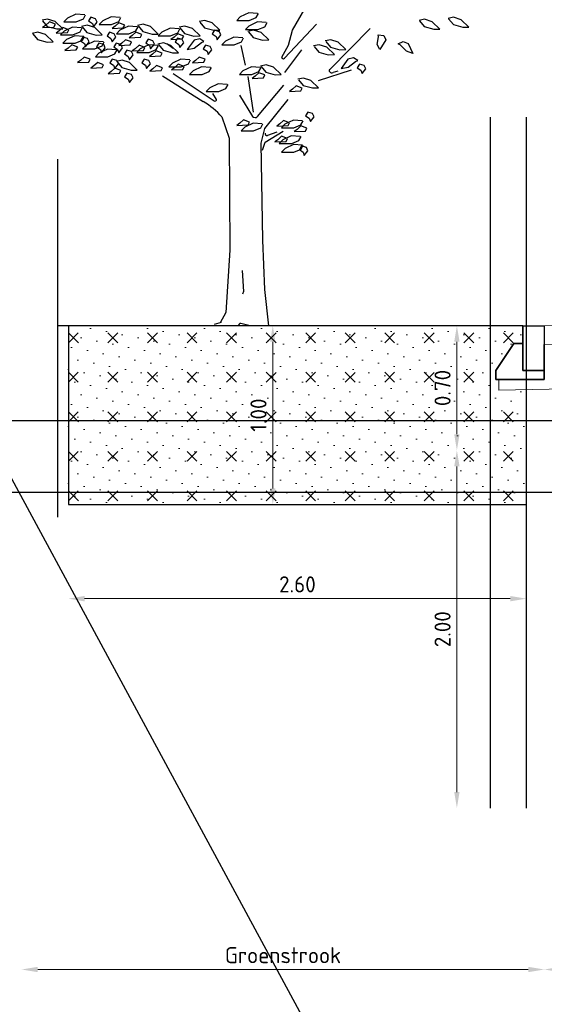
# Model space of a CAD drawing. Header units: metres. Extents: x 0 to 200176, y 0 to 356276.
# Tile 38 of 52: x 199407.82 to 199410.75, y 355739.38 to 355744.88. Entities that reach past the tile are written whole.
import ezdxf

# ---------------------------------------------------------------- set-up
doc = ezdxf.new("R2010")
doc.units = ezdxf.units.M
doc.linetypes.add('DASHED', pattern=[0.75, 0.5, -0.25])
for name, color, linetype, lineweight in [('X-XX-AL-AANPIJLING-M', 7, 'Continuous', 18), ('X-XX-NIEUW-DETAIL-A', 251, 'Continuous', 0), ('X-XX-XX-DETAIL1-G', 1, 'Continuous', 18)]:
    doc.layers.add(name, color=color, linetype=linetype, lineweight=lineweight)
doc.layers.add('X-XX-AL-HULPLIJNEN', color=4, linetype='Continuous', lineweight=25, plot=False)
for name, color, linetype in [('X-XX-NIEUW-DETAIL-G', 1, 'Continuous'), ('X-XX-NIEUW-DETAIL-S', 1, 'Continuous'), ('X-XX-NIEUW-DETAIL_GROEN-S', 7, 'Continuous')]:
    doc.layers.add(name, color=color, linetype=linetype)
doc.styles.add('NLCS-ISO', font='NLCS-ISO.ttf')
doc.dimstyles.new('Jens 1_50 - standaard', dxfattribs={"dimscale": 0.05, "dimtxt": 1.8, "dimasz": 1.8, "dimexe": 2, "dimexo": 2, "dimgap": 0.7, "dimtad": 1, "dimzin": 0, "dimdsep": 46, "dimtxsty": 'NLCS-ISO', "dimcen": 2.5, "dimdle": 2, "dimse1": 1, "dimse2": 1, "dimclrd": 256, "dimclre": 256, "dimclrt": 256, "dimadec": 1, "dimazin": 0, "dimtfac": 1, "dimtdec": 3, "dimtofl": 0, "dimtmove": 1, "dimatfit": 0, "dimfxl": 2, "dimfxlon": 1, "dimtfillclr": 254, "dimtolj": 1, "dimtzin": 0, "dimlwd": 18, "dimlwe": 18, "dimarcsym": 0})

# ---------------------------------------------------------------- blocks, each defined once
blk = doc.blocks.new('*D638')
at = {"layer": 'Defpoints', "color": 0, "transparency": 16777216}
for p in [(199414.2517, 355743.2442), (199406.1694, 355742.6442), (199414.6732, 355742.6442)]:
    blk.add_point(p, dxfattribs=at)
at = {"layer": 'X-XX-AL-AANPIJLING-M', "linetype": 'Continuous', "lineweight": 18, "transparency": 16777216}
blk.add_line((199414.6732, 355743.1542), (199414.6732, 355742.7342), dxfattribs=at)
at = {"layer": 'X-XX-AL-AANPIJLING-M', "transparency": 16777216}
for points in [[(199414.6582, 355743.1542), (199414.6882, 355743.1542), (199414.6732, 355743.2442)], [(199414.6582, 355742.7342), (199414.6882, 355742.7342), (199414.6732, 355742.6442)]]:
    blk.add_solid(points, dxfattribs=at)
at = {"layer": 'X-XX-AL-AANPIJLING-M', "transparency": 16777216, "insert": (199414.5932, 355742.9442), "char_height": 0.09, "attachment_point": 5, "rotation": 90, "style": 'NLCS-ISO'}
blk.add_mtext('\\A1;0.60', dxfattribs=at)
blk = doc.blocks.new('*D630')
at = {"layer": 'Defpoints', "color": 0, "transparency": 16777216}
for p in [(199410.7517, 355742.4775), (199410.2632, 355740.4775), (199410.7517, 355740.4775)]:
    blk.add_point(p, dxfattribs=at)
at = {"layer": 'X-XX-AL-AANPIJLING-M', "linetype": 'Continuous', "lineweight": 18, "transparency": 16777216}
blk.add_line((199410.2632, 355742.3875), (199410.2632, 355740.5675), dxfattribs=at)
at = {"layer": 'X-XX-AL-AANPIJLING-M', "transparency": 16777216}
for points in [[(199410.2482, 355742.3875), (199410.2782, 355742.3875), (199410.2632, 355742.4775)], [(199410.2482, 355740.5675), (199410.2782, 355740.5675), (199410.2632, 355740.4775)]]:
    blk.add_solid(points, dxfattribs=at)
at = {"layer": 'X-XX-AL-AANPIJLING-M', "transparency": 16777216, "insert": (199410.1832, 355741.4775), "char_height": 0.09, "attachment_point": 5, "rotation": 90, "style": 'NLCS-ISO'}
blk.add_mtext('\\A1;2.00', dxfattribs=at)
blk = doc.blocks.new('*D632')
at = {"layer": 'Defpoints', "color": 0, "transparency": 16777216}
for p in [(199410.2632, 355743.1742), (199410.7517, 355743.1742), (199410.7517, 355742.4775)]:
    blk.add_point(p, dxfattribs=at)
at = {"layer": 'X-XX-AL-AANPIJLING-M', "linetype": 'Continuous', "lineweight": 18, "transparency": 16777216}
blk.add_line((199410.2632, 355742.5675), (199410.2632, 355743.0842), dxfattribs=at)
at = {"layer": 'X-XX-AL-AANPIJLING-M', "transparency": 16777216}
for points in [[(199410.2482, 355743.0842), (199410.2782, 355743.0842), (199410.2632, 355743.1742)], [(199410.2482, 355742.5675), (199410.2782, 355742.5675), (199410.2632, 355742.4775)]]:
    blk.add_solid(points, dxfattribs=at)
at = {"layer": 'X-XX-AL-AANPIJLING-M', "transparency": 16777216, "insert": (199410.1832, 355742.8258), "char_height": 0.09, "attachment_point": 5, "rotation": 90, "style": 'NLCS-ISO'}
blk.add_mtext('\\A1;0.70', dxfattribs=at)
blk = doc.blocks.new('JENS-DEATIL-NIEUW AAN TE PLANTEN BOOM')
at = {"color": 104}
blk.add_line((-0.4617, 2.5814), (-0.5051, 2.6249), dxfattribs=at)
at = {"color": 37}
blk.add_line((-0.1268, 0.03), (-0.1758, 0.011), dxfattribs=at)
at = {"color": 104}
for points in [[(-1.0793, 2.8955), (-1.1414, 2.9017), (-1.2004, 2.8645), (-1.2252, 2.8304), (-1.1383, 2.8304), (-1.0886, 2.8583), (-1.0731, 2.8955)], [(0.1287, 2.9085), (0.0666, 2.9147), (0.0076, 2.8775), (-0.0172, 2.8434), (0.0697, 2.8434), (0.1194, 2.8713), (0.1349, 2.9085)], [(-1.3738, 2.8414), (-1.3406, 2.7886), (-1.2751, 2.7648), (-1.2329, 2.7661), (-1.2862, 2.8348), (-1.3387, 2.8569), (-1.3776, 2.8463)], [(-0.832, 2.8698), (-0.8941, 2.876), (-0.9531, 2.8388), (-0.9779, 2.8046), (-0.891, 2.8046), (-0.8413, 2.8325), (-0.8258, 2.8698)], [(-0.2758, 2.8284), (-0.2426, 2.7756), (-0.1771, 2.7518), (-0.1349, 2.7531), (-0.1882, 2.8218), (-0.2407, 2.8439), (-0.2796, 2.8333)], [(0.1888, 2.8229), (0.1267, 2.8291), (0.0678, 2.7918), (0.0429, 2.7577), (0.1298, 2.7577), (0.1795, 2.7856), (0.195, 2.8229)], [(1.2598, 2.8385), (1.293, 2.7857), (1.3585, 2.7619), (1.4007, 2.7633), (1.3475, 2.8319), (1.2949, 2.854), (1.256, 2.8434)], [(1.4628, 2.8571), (1.4959, 2.8043), (1.5615, 2.7806), (1.6037, 2.7819), (1.5504, 2.8505), (1.4979, 2.8726), (1.459, 2.8621)], [(-1.1025, 2.7748), (-1.1645, 2.781), (-1.2235, 2.7438), (-1.2483, 2.7096), (-1.1614, 2.7096), (-1.1118, 2.7376), (-1.0963, 2.7748)], [(-1.0971, 2.7837), (-1.0639, 2.7308), (-0.9984, 2.7071), (-0.9562, 2.7084), (-1.0094, 2.777), (-1.062, 2.7991), (-1.1009, 2.7886)], [(-0.7122, 2.7836), (-0.7743, 2.7898), (-0.8332, 2.7526), (-0.8581, 2.7184), (-0.7712, 2.7184), (-0.7215, 2.7463), (-0.706, 2.7836)], [(-0.7068, 2.7924), (-0.6737, 2.7396), (-0.6081, 2.7158), (-0.5659, 2.7172), (-0.6192, 2.7858), (-0.6717, 2.8079), (-0.7106, 2.7973)], [(-0.42, 2.7663), (-0.4821, 2.7726), (-0.541, 2.7353), (-0.5659, 2.7012), (-0.479, 2.7012), (-0.4293, 2.7291), (-0.4138, 2.7663)], [(-0.4146, 2.7752), (-0.3815, 2.7224), (-0.3159, 2.6986), (-0.2737, 2.6999), (-0.327, 2.7686), (-0.3795, 2.7907), (-0.4184, 2.7801)], [(0.0651, 2.7367), (0.0982, 2.6839), (0.1638, 2.6602), (0.206, 2.6615), (0.1527, 2.7301), (0.1002, 2.7522), (0.0613, 2.7416)], [(-1.4414, 2.7186), (-1.4083, 2.6657), (-1.3427, 2.642), (-1.3005, 2.6433), (-1.3538, 2.7119), (-1.4063, 2.734), (-1.4453, 2.7235)], [(-1.0863, 2.6955), (-1.1484, 2.7017), (-1.2074, 2.6645), (-1.2322, 2.6304), (-1.1453, 2.6304), (-1.0956, 2.6583), (-1.0801, 2.6955)], [(0.0243, 2.6801), (-0.0378, 2.6863), (-0.0967, 2.6491), (-0.1215, 2.6149), (-0.0347, 2.6149), (0.015, 2.6429), (0.0305, 2.6801)], [(0.9712, 2.71), (1.0102, 2.702), (1.0232, 2.663), (0.9822, 2.573), (0.9642, 2.619), (0.9742, 2.692), (0.9712, 2.71)], [(-0.949, 2.6438), (-1.0111, 2.65), (-1.0701, 2.6128), (-1.0949, 2.5786), (-1.008, 2.5786), (-0.9583, 2.6065), (-0.9428, 2.6438)], [(-0.57, 2.6095), (-0.6321, 2.6157), (-0.691, 2.5784), (-0.7158, 2.5443), (-0.629, 2.5443), (-0.5793, 2.5722), (-0.5638, 2.6095)], [(-0.5646, 2.6183), (-0.5314, 2.5655), (-0.4659, 2.5417), (-0.4237, 2.543), (-0.477, 2.6117), (-0.5295, 2.6338), (-0.5684, 2.6232)], [(-0.2463, 2.6466), (-0.276, 2.6731), (-0.3151, 2.6601), (-0.3626, 2.5734), (-0.3149, 2.5865), (-0.2625, 2.6383), (-0.2463, 2.6466)], [(0.5237, 2.6009), (0.5569, 2.5481), (0.6225, 2.5243), (0.6646, 2.5256), (0.6114, 2.5943), (0.5589, 2.6164), (0.5199, 2.6058)], [(0.6048, 2.6474), (0.6379, 2.5946), (0.7035, 2.5709), (0.7457, 2.5722), (0.6924, 2.6408), (0.6399, 2.6629), (0.601, 2.6523)], [(1.1107, 2.6271), (1.1444, 2.6482), (1.1808, 2.629), (1.2132, 2.5356), (1.1685, 2.5564), (1.1253, 2.6161), (1.1107, 2.6271)], [(-0.8588, 2.5693), (-0.9208, 2.5755), (-0.9798, 2.5382), (-1.0046, 2.5041), (-0.9177, 2.5041), (-0.8681, 2.532), (-0.8526, 2.5693)], [(-0.3456, 2.4778), (-0.4077, 2.484), (-0.4666, 2.4467), (-0.4914, 2.4126), (-0.4046, 2.4126), (-0.3549, 2.4405), (-0.3394, 2.4778)], [(0.8287, 2.4696), (0.799, 2.4961), (0.7599, 2.4831), (0.7124, 2.3964), (0.7601, 2.4095), (0.8125, 2.4613), (0.8287, 2.4696)], [(-0.8534, 2.4571), (-0.8202, 2.4043), (-0.7546, 2.3805), (-0.7125, 2.3818), (-0.7657, 2.4505), (-0.8182, 2.4726), (-0.8572, 2.462)], [(-0.2004, 2.4052), (-0.2624, 2.4114), (-0.3214, 2.3741), (-0.3462, 2.34), (-0.2593, 2.34), (-0.2097, 2.3679), (-0.1942, 2.4052)], [(0.1472, 2.4052), (0.0851, 2.4114), (0.0262, 2.3741), (0.0013, 2.34), (0.0882, 2.34), (0.1379, 2.3679), (0.1534, 2.4052)], [(0.1526, 2.414), (0.1857, 2.3612), (0.2513, 2.3374), (0.2935, 2.3387), (0.2402, 2.4074), (0.1877, 2.4295), (0.1488, 2.4189)], [(0.4136, 2.2916), (0.4467, 2.2387), (0.5123, 2.215), (0.5545, 2.2163), (0.5012, 2.2849), (0.4487, 2.307), (0.4097, 2.2965)], [(-0.0843, 2.2463), (-0.1464, 2.2525), (-0.2053, 2.2152), (-0.2302, 2.1811), (-0.1433, 2.1811), (-0.0936, 2.209), (-0.0781, 2.2463)], [(0.1598, 1.8796), (0.0977, 1.8858), (0.0388, 1.8486), (0.0139, 1.8144), (0.1008, 1.8144), (0.1505, 1.8423), (0.166, 1.8796)], [(0.4402, 1.9087), (0.3781, 1.9149), (0.3191, 1.8777), (0.2943, 1.8436), (0.3812, 1.8436), (0.4308, 1.8715), (0.4464, 1.9087)], [(0.4255, 1.7618), (0.3635, 1.768), (0.3045, 1.7308), (0.2797, 1.6966), (0.3666, 1.6966), (0.4162, 1.7246), (0.4317, 1.7618)], [(0.4417, 1.6825), (0.3796, 1.6887), (0.3206, 1.6515), (0.2958, 1.6174), (0.3827, 1.6174), (0.4324, 1.6453), (0.4479, 1.6825)]]:
    blk.add_lwpolyline(points, dxfattribs=at)
at = {"color": 37}
for points in [[(0.5402, 2.808), (0.3159, 2.4907, -0.892554), (0.2984, 2.5002), (0.3442, 2.612), (0.3722, 2.753), (0.4582, 2.952)], [(0.6882, 2.371), (0.6559, 2.3576, -0.760635), (0.6322, 2.388), (0.9152, 2.77)], [(-0.4618, 2.349), (-0.1753, 2.0947, 0.80663), (-0.1596, 2.1062), (-0.1848, 2.163)], [(-0.5358, 2.328), (-0.2508, 2.09, -0.074112), (-0.1218, 1.945), (-0.0698, 1.748), (-0.0648, 0.703), (-0.0928, 0.122), (-0.1338, 0.027)], [(0.0012, 2.146), (0.0936, 1.9501, 0.593059), (0.1286, 1.948), (0.3122, 2.241)], [(0.2622, 1.802), (0.1974, 1.7717, -0.549165), (0.1832, 1.7807), (0.1832, 1.792)], [(0.0762, 0), (0.0111, 0.0202, 0.393382), (-0.0012, 0.0143), (-0.0068, 0)]]:
    blk.add_lwpolyline(points, format="xyb", dxfattribs=at)
at = {"color": 104}
for points in [[(-1.2844, 2.8085), (-1.326, 2.8296), (-1.3521, 2.7979), (-1.3732, 2.7768), (-1.2944, 2.7824)], [(-1.0358, 2.873), (-1.0518, 2.839), (-1.0258, 2.816), (-1.0178, 2.785), (-0.9918, 2.829), (-1.0028, 2.86)], [(-0.7998, 2.8003), (-0.8413, 2.8214), (-0.8674, 2.7897), (-0.8885, 2.7686), (-0.8097, 2.7742)], [(-1.1907, 2.7563), (-1.2323, 2.7774), (-1.2584, 2.7458), (-1.2795, 2.7247), (-1.2006, 2.7303)], [(-0.1718, 2.752), (-0.1878, 2.718), (-0.1618, 2.695), (-0.1538, 2.664), (-0.1278, 2.708), (-0.1388, 2.739)], [(-1.0918, 2.687), (-1.1078, 2.653), (-1.0818, 2.63), (-1.0738, 2.599), (-1.0478, 2.643), (-1.0588, 2.674)], [(-0.9058, 2.733), (-0.9218, 2.699), (-0.8958, 2.676), (-0.8878, 2.645), (-0.8618, 2.689), (-0.8728, 2.72)], [(-0.6799, 2.7141), (-0.7215, 2.7352), (-0.7476, 2.7035), (-0.7687, 2.6824), (-0.6899, 2.688)], [(-0.3877, 2.6968), (-0.4293, 2.7179), (-0.4554, 2.6863), (-0.4765, 2.6652), (-0.3977, 2.6708)], [(-1.1282, 2.5953), (-1.1698, 2.6164), (-1.1959, 2.5847), (-1.217, 2.5636), (-1.1381, 2.5692)], [(-0.9798, 2.631), (-0.9958, 2.597), (-0.9698, 2.574), (-0.9618, 2.543), (-0.9358, 2.587), (-0.9468, 2.618)], [(-0.8598, 2.631), (-0.8758, 2.597), (-0.8498, 2.574), (-0.8418, 2.543), (-0.8158, 2.587), (-0.8268, 2.618)], [(-0.7519, 2.6431), (-0.7935, 2.6642), (-0.8196, 2.6326), (-0.8407, 2.6115), (-0.7619, 2.617)], [(-0.6368, 2.668), (-0.6528, 2.634), (-0.6268, 2.611), (-0.6188, 2.58), (-0.5928, 2.624), (-0.6038, 2.655)], [(-0.4318, 2.678), (-0.4478, 2.644), (-0.4218, 2.621), (-0.4138, 2.59), (-0.3878, 2.634), (-0.3988, 2.665)], [(-0.7848, 2.566), (-0.8008, 2.532), (-0.7748, 2.509), (-0.7668, 2.478), (-0.7408, 2.522), (-0.7518, 2.553)], [(-0.6582, 2.591), (-0.6998, 2.6121), (-0.7259, 2.5804), (-0.747, 2.5593), (-0.6682, 2.5649)], [(-0.5377, 2.5399), (-0.5793, 2.561), (-0.6054, 2.5294), (-0.6265, 2.5083), (-0.5476, 2.5139)], [(-0.2348, 2.613), (-0.2508, 2.579), (-0.2248, 2.556), (-0.2168, 2.525), (-0.1908, 2.569), (-0.2018, 2.6)], [(-1.0407, 2.4819), (-1.0823, 2.503), (-1.1084, 2.4714), (-1.1295, 2.4503), (-1.0506, 2.4559)], [(-0.8878, 2.483), (-0.9038, 2.449), (-0.8778, 2.426), (-0.8698, 2.395), (-0.8438, 2.439), (-0.8548, 2.47)], [(-0.6648, 2.483), (-0.6808, 2.449), (-0.6548, 2.426), (-0.6468, 2.395), (-0.6208, 2.439), (-0.6318, 2.47)], [(-0.2382, 2.4815), (-0.2798, 2.5026), (-0.3059, 2.471), (-0.327, 2.4499), (-0.2482, 2.4554)], [(-0.947, 2.4298), (-0.9886, 2.4509), (-1.0146, 2.4192), (-1.0357, 2.3981), (-0.9569, 2.4037)], [(-0.5361, 2.4033), (-0.5777, 2.4244), (-0.6038, 2.3928), (-0.6249, 2.3716), (-0.5461, 2.3772)], [(-0.3847, 2.4139), (-0.4263, 2.435), (-0.4523, 2.4033), (-0.4734, 2.3822), (-0.3946, 2.3878)], [(0.8402, 2.436), (0.8242, 2.402), (0.8502, 2.379), (0.8582, 2.348), (0.8842, 2.392), (0.8732, 2.423)], [(-0.8265, 2.3788), (-0.8681, 2.3999), (-0.8941, 2.3682), (-0.9152, 2.3471), (-0.8364, 2.3527)], [(-0.7848, 2.353), (-0.8008, 2.319), (-0.7748, 2.296), (-0.7668, 2.265), (-0.7408, 2.309), (-0.7518, 2.34)], [(0.1795, 2.3357), (0.1379, 2.3568), (0.1118, 2.3251), (0.0907, 2.304), (0.1695, 2.3096)], [(0.4404, 2.2132), (0.3988, 2.2343), (0.3728, 2.2027), (0.3517, 2.1816), (0.4305, 2.1871)], [(0.4792, 1.989), (0.4632, 1.955), (0.4892, 1.932), (0.4972, 1.901), (0.5232, 1.945), (0.5122, 1.976)], [(0.0722, 1.8963), (0.0307, 1.9174), (0.0046, 1.8857), (-0.0165, 1.8646), (0.0623, 1.8702)], [(0.3519, 1.8902), (0.3103, 1.9113), (0.2843, 1.8797), (0.2632, 1.8586), (0.342, 1.8642)], [(0.4724, 1.8392), (0.4308, 1.8603), (0.4048, 1.8287), (0.3837, 1.8076), (0.4625, 1.8131)], [(0.3373, 1.7433), (0.2957, 1.7644), (0.2696, 1.7328), (0.2485, 1.7117), (0.3274, 1.7173)], [(0.4362, 1.674), (0.4202, 1.64), (0.4462, 1.617), (0.4542, 1.586), (0.4802, 1.63), (0.4692, 1.661)]]:
    blk.add_lwpolyline(points, close=True, dxfattribs=at)
at = {"color": 37}
for points in [[(0.0112, 2.609), (0.0412, 2.426)], [(0.4342, 2.571), (0.3172, 2.358)], [(0.5542, 2.285), (0.7852, 2.385)], [(0.0592, 2.32), (0.0972, 1.99)], [(0.3392, 2.106), (0.1772, 1.836), (0.1502, 1.701), (0.1632, 0.796), (0.1772, 0.338), (0.2042, 0)], [(0.1632, 1.635), (0.1802, 1.71), (0.3062, 1.812)], [(0.0202, 0.514), (0.0302, 0.318), (0.0232, 0.292)]]:
    blk.add_lwpolyline(points, dxfattribs=at)
blk = doc.blocks.new('*D640')
at = {"layer": 'Defpoints', "color": 0, "transparency": 16777216}
for p in [(199408.0311, 355743.1742), (199408.0311, 355742.1742), (199409.2344, 355742.1742)]:
    blk.add_point(p, dxfattribs=at)
at = {"layer": 'X-XX-AL-AANPIJLING-M', "linetype": 'Continuous', "lineweight": 18, "transparency": 16777216}
blk.add_line((199409.2344, 355743.0842), (199409.2344, 355742.2642), dxfattribs=at)
at = {"layer": 'X-XX-AL-AANPIJLING-M', "transparency": 16777216}
for points in [[(199409.2194, 355743.0842), (199409.2494, 355743.0842), (199409.2344, 355743.1742)], [(199409.2194, 355742.2642), (199409.2494, 355742.2642), (199409.2344, 355742.1742)]]:
    blk.add_solid(points, dxfattribs=at)
at = {"layer": 'X-XX-AL-AANPIJLING-M', "transparency": 16777216, "insert": (199409.1544, 355742.6742), "char_height": 0.09, "attachment_point": 5, "rotation": 90, "style": 'NLCS-ISO'}
blk.add_mtext('\\A1;1.00', dxfattribs=at)
blk = doc.blocks.new('*D641')
at = {"layer": 'Defpoints', "color": 0, "transparency": 16777216}
for p in [(199408.0922, 355741.8864), (199410.6517, 355741.8864), (199410.6517, 355741.6483)]:
    blk.add_point(p, dxfattribs=at)
at = {"layer": 'X-XX-AL-AANPIJLING-M', "linetype": 'Continuous', "lineweight": 18, "transparency": 16777216}
blk.add_line((199408.1822, 355741.6483), (199410.5617, 355741.6483), dxfattribs=at)
at = {"layer": 'X-XX-AL-AANPIJLING-M', "transparency": 16777216}
for points in [[(199408.1822, 355741.6633), (199408.1822, 355741.6333), (199408.0922, 355741.6483)], [(199410.5617, 355741.6633), (199410.5617, 355741.6333), (199410.6517, 355741.6483)]]:
    blk.add_solid(points, dxfattribs=at)
at = {"layer": 'X-XX-AL-AANPIJLING-M', "transparency": 16777216, "insert": (199409.372, 355741.7283), "char_height": 0.09, "attachment_point": 5, "style": 'NLCS-ISO'}
blk.add_mtext('\\A1;2.60', dxfattribs=at)
blk = doc.blocks.new('*D642')
at = {"layer": 'Defpoints', "color": 0, "transparency": 16777216}
for p in [(199410.7517, 355742.9825), (199414.2536, 355742.9825), (199410.7517, 355739.5754)]:
    blk.add_point(p, dxfattribs=at)
at = {"layer": 'X-XX-AL-AANPIJLING-M', "linetype": 'Continuous', "lineweight": 18, "transparency": 16777216}
blk.add_line((199414.1636, 355739.5754), (199410.8417, 355739.5754), dxfattribs=at)
at = {"layer": 'X-XX-AL-AANPIJLING-M', "transparency": 16777216}
for points in [[(199410.8417, 355739.5904), (199410.8417, 355739.5604), (199410.7517, 355739.5754)], [(199414.1636, 355739.5904), (199414.1636, 355739.5604), (199414.2536, 355739.5754)]]:
    blk.add_solid(points, dxfattribs=at)
at = {"layer": 'X-XX-AL-AANPIJLING-M', "transparency": 16777216, "insert": (199412.5026, 355739.6689), "char_height": 0.09, "attachment_point": 5, "style": 'NLCS-ISO'}
blk.add_mtext('\\A1;Fietspad', dxfattribs=at)
blk = doc.blocks.new('*D643')
at = {"layer": 'Defpoints', "color": 0, "transparency": 16777216}
for p in [(199407.8308, 355742.9825), (199410.7517, 355742.9825), (199407.8308, 355739.5754)]:
    blk.add_point(p, dxfattribs=at)
at = {"layer": 'X-XX-AL-AANPIJLING-M', "linetype": 'Continuous', "lineweight": 18, "transparency": 16777216}
blk.add_line((199410.6617, 355739.5754), (199407.9208, 355739.5754), dxfattribs=at)
at = {"layer": 'X-XX-AL-AANPIJLING-M', "transparency": 16777216}
for points in [[(199407.9208, 355739.5904), (199407.9208, 355739.5604), (199407.8308, 355739.5754)], [(199410.6617, 355739.5904), (199410.6617, 355739.5604), (199410.7517, 355739.5754)]]:
    blk.add_solid(points, dxfattribs=at)
at = {"layer": 'X-XX-AL-AANPIJLING-M', "transparency": 16777216, "insert": (199409.2913, 355739.6554), "char_height": 0.09, "attachment_point": 5, "style": 'NLCS-ISO'}
blk.add_mtext('\\A1;Groenstrook', dxfattribs=at)
blk = doc.blocks.new('*U359')
blk.add_lwpolyline([(0.12, 0), (0, 0), (0, -0.25), (0.12, -0.25), (0.12, 0)], close=True)
at = {"flags": 128}
blk.add_lwpolyline([(0.12, -0.3), (0.27, -0.3), (0.27, -0.25), (0.17, -0.1), (0.12, -0.1), (0.12, -0.25), (0, -0.25), (0, -0.3)], close=True, dxfattribs=at)

msp = doc.modelspace()

# ---------------------------------------------------------------- hatches: boundary and pattern name
at = {"layer": 'X-XX-NIEUW-DETAIL-A'}
h = msp.add_hatch(dxfattribs=at)
h.set_pattern_fill('AGR-BOMENZAND', color=256, scale=0.05, angle=45, pattern_type=2)
h.set_pattern_definition([(45, (199408.09221, 355741.974165), (-0.0353553, 0.0707107), [0, -0.075]), (45, (199408.09221, 355741.97417), (0, 0.220971), [0.078125, -0.234375]), (135, (199408.14745, 355741.97417), (-0.220971, 0), [0.078125, -0.234375])])
h.paths.add_polyline_path([(199410.6517, 355742.8259), (199410.4968, 355742.814), (199410.4968, 355742.8742), (199410.4817, 355742.8742), (199410.4817, 355742.9242), (199410.5817, 355743.0742), (199410.6317, 355743.0742), (199410.6317, 355743.1742), (199408.0922, 355743.1742), (199408.0922, 355743.1213), (199408.0922, 355742.488), (199408.0922, 355742.1742), (199410.6517, 355742.1742)])

# ---------------------------------------------------------------- linework, layer by layer
at = {"layer": 'X-XX-AL-HULPLIJNEN', "ltscale": 0.2, "flags": 128}
for points in [[(199400.1794, 355756.3758), (199433.373, 355694.9353), (199394.9694, 355692.7038), (199424.442, 355763.5165)], [(199410.4517, 355740.4775), (199410.4517, 355744.3395)], [(199410.6517, 355740.4775), (199410.6517, 355744.3395)], [(199410.6317, 355743.1742), (199410.6317, 355743.0742), (199410.5817, 355743.0742), (199410.4817, 355742.9242), (199410.4817, 355742.8742), (199410.7517, 355742.8742), (199410.7517, 355743.0691)], [(199406.1694, 355742.6442), (199414.0517, 355742.6442)], [(199406.1694, 355742.2442), (199414.0517, 355742.2442)]]:
    msp.add_lwpolyline(points, dxfattribs=at)
at = {"layer": 'X-XX-NIEUW-DETAIL-G', "color": 6, "linetype": 'DASHED', "ltscale": 5, "flags": 128}
msp.add_lwpolyline([(199408.0311, 355744.1041), (199408.0311, 355742.1041)], dxfattribs=at)
at = {"layer": 'X-XX-NIEUW-DETAIL-S', "flags": 128}
for points in [[(199410.6317, 355743.1742), (199408.0311, 355743.1742)], [(199408.0922, 355743.1742), (199408.0922, 355742.1742), (199410.6517, 355742.1742), (199410.6517, 355742.8259)]]:
    msp.add_lwpolyline(points, dxfattribs=at)
at = {"layer": 'X-XX-XX-DETAIL1-G', "flags": 128}
for points in [[(199414.2536, 355743.2442), (199410.7517, 355743.1742)], [(199414.2536, 355743.1392), (199410.7511, 355743.0691)], [(199414.2536, 355742.8891), (199410.4968, 355742.814), (199410.4968, 355742.8742)]]:
    msp.add_lwpolyline(points, dxfattribs=at)

# ---------------------------------------------------------------- block references
at = {"layer": 'X-XX-NIEUW-DETAIL-S', "xscale": -1}
msp.add_blockref('*U359', (199410.7517, 355743.1742), dxfattribs=at)
at = {"layer": 'X-XX-NIEUW-DETAIL_GROEN-S', "xscale": 0.8, "yscale": 0.6}
msp.add_blockref('JENS-DEATIL-NIEUW AAN TE PLANTEN BOOM', (199409.0467, 355743.1742), dxfattribs=at)

# ---------------------------------------------------------------- dimensions: what is measured, and where the dimension line sits
at = {"layer": 'X-XX-AL-AANPIJLING-M'}
for base, p1, p2, picture, middle in [((199414.6732, 355742.6442), (199414.2517, 355743.2442), (199406.1694, 355742.6442), '*D638', (199414.5932, 355742.9442)), ((199409.2344, 355742.1742), (199408.0311, 355743.1742), (199408.0311, 355742.1742), '*D640', (199409.1544, 355742.6742))]:
    dim = msp.add_linear_dim(base=base, p1=p1, p2=p2, angle=90, dimstyle='Jens 1_50 - standaard', dxfattribs=at)
    dim.commit()
    dim.dimension.update_dxf_attribs({"geometry": picture, "text_midpoint": middle})
for p2, distance, picture, middle in [((199410.7517, 355743.1742), 0.4885, '*D632', (199410.1832, 355742.8258)), ((199410.7517, 355740.4775), -0.4885, '*D630', (199410.1832, 355741.4775))]:
    dim = msp.add_aligned_dim(p1=(199410.7517, 355742.4775), p2=p2, distance=distance, dimstyle='Jens 1_50 - standaard', dxfattribs=at)
    dim.commit()
    dim.dimension.update_dxf_attribs({"geometry": picture, "text_midpoint": middle})
for base, p1, p2, text, picture, middle in [((199407.8308, 355739.5754), (199410.7517, 355742.9825), (199407.8308, 355742.9825), 'Groenstrook', '*D643', (199409.2913, 355739.6554)), ((199410.7517, 355739.5754), (199414.2536, 355742.9825), (199410.7517, 355742.9825), 'Fietspad', '*D642', (199412.5026, 355739.6689)), ((199410.6517, 355741.6483), (199408.0922, 355741.8864), (199410.6517, 355741.8864), '2.60', '*D641', (199409.372, 355741.7283))]:
    dim = msp.add_linear_dim(base=base, p1=p1, p2=p2, text=text, dimstyle='Jens 1_50 - standaard', dxfattribs=at)
    dim.commit()
    dim.dimension.update_dxf_attribs({"geometry": picture, "text_midpoint": middle})

doc.saveas('drawing.dxf')
